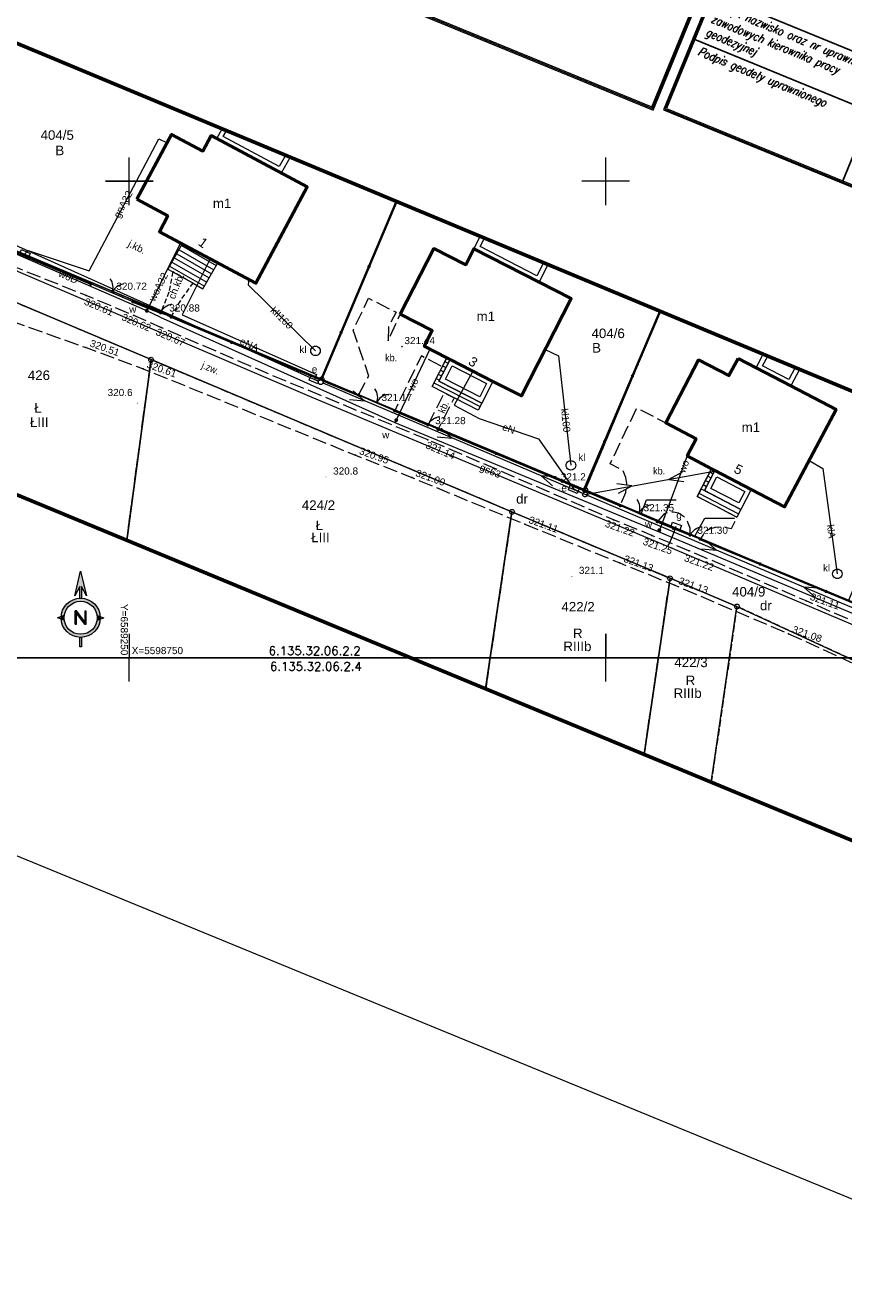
# Model space of a CAD drawing. Extents: x 6589191 to 6589689, y 5598567 to 5598886.
# Tile 2 of 12: x 6589239 to 6589325, y 5598684 to 5598816. Entities that reach past the tile are written whole.
import ezdxf
from ezdxf.enums import TextEntityAlignment as Align

# ---------------------------------------------------------------- set-up
doc = ezdxf.new("R2010")
doc.units = 0
doc.header["$LTSCALE"] = 0.5
for name, pattern in [('1 1', [2, 1, -1]), ('3 1', [4, 3, -1]), ('EGKK', [4, 3, -1]), ('PRZER1-1', [2, 1, -1]), ('PRZER2-1', [3, 2, -1]), ('PRZER3-1', [4, 3, -1])]:
    doc.linetypes.add(name, pattern=pattern)
doc.layers.get('0').update_dxf_attribs({"linetype": 'CONTINUOUS', "lineweight": 13})
doc.layers.get('Defpoints').update_dxf_attribs({"linetype": 'CONTINUOUS'})
for name, color, linetype, lineweight in [('-ZAKRES', 192, 'CONTINUOUS', 60), ('0-ramka', 7, 'CONTINUOUS', 100), ('0-Ramka z Danymi', 7, 'CONTINUOUS', 18), ('EGBS', 7, 'CONTINUOUS', 18), ('EGBT', 7, 'CONTINUOUS', 18), ('EGBU', 7, 'CONTINUOUS', 50), ('EGBU_O', 7, 'CONTINUOUS', 50), ('EGDE', 7, 'CONTINUOUS', 18), ('EGDE_O', 7, 'CONTINUOUS', 18), ('EGPG', 7, 'CONTINUOUS', 18), ('OTK', 7, 'CONTINUOUS', 20), ('OTK_O', 7, 'CONTINUOUS', 20), ('OTKC', 7, 'PRZER2-1', 18), ('OTKC_O', 7, 'PRZER2-1', 18), ('OTKJ_O', 7, 'PRZER3-1', 18), ('OTO', 7, 'CONTINUOUS', 20), ('OTOF', 7, 'CONTINUOUS', 18), ('OTOO', 7, 'CONTINUOUS', 35), ('OTRN', 7, 'CONTINUOUS', 13), ('OTRN_O', 7, 'CONTINUOUS', 13), ('OTRS', 7, 'CONTINUOUS', 20), ('OTRS_O', 7, 'CONTINUOUS', 20), ('PARRA', 7, 'CONTINUOUS', 13), ('PARSI', 7, 'CONTINUOUS', 20), ('SUP', 7, 'CONTINUOUS', 18), ('SUPP', 7, 'PRZER1-1', 18)]:
    doc.layers.add(name, color=color, linetype=linetype, lineweight=lineweight)
for name, color, linetype, lineweight, true_color in [('EGKK', 7, 'PRZER3-1', 18, 0x24bc24), ('EGKK_O', 7, 'PRZER3-1', 18, 0x24bc24), ('EGUG', 7, 'PRZER1-1', 18, 0x008000), ('EGUG_O', 7, 'PRZER1-1', 18, 0x008000), ('SUE', 1, 'CONTINUOUS', 20, 0xff0000), ('SUEP', 1, 'CONTINUOUS', 18, 0xff0000), ('SUEP_O', 1, 'CONTINUOUS', 18, 0xff0000), ('SUES', 1, 'CONTINUOUS', 18, 0xff0000), ('SUES_O', 1, 'CONTINUOUS', 18, 0xff0000), ('SUGP', 7, 'CONTINUOUS', 18, 0xbfbf00), ('SUGP_O', 7, 'CONTINUOUS', 18, 0xbfbf00), ('SUGS', 7, 'CONTINUOUS', 18, 0xbfbf00), ('SUGS_O', 7, 'CONTINUOUS', 18, 0xbfbf00), ('SUKM', 7, 'CONTINUOUS', 18, 0x803300), ('SUKM_O', 7, 'CONTINUOUS', 18, 0x803300), ('SUKP', 7, 'CONTINUOUS', 18, 0x803300), ('SUKP_O', 7, 'CONTINUOUS', 18, 0x803300), ('SUWP', 5, 'CONTINUOUS', 18, 0x0000ff), ('SUWP_O', 5, 'CONTINUOUS', 18, 0x0000ff), ('SUWW', 5, 'CONTINUOUS', 18, 0x0000ff), ('SUWW_O', 5, 'CONTINUOUS', 18, 0x0000ff)]:
    doc.layers.add(name, color=color, linetype=linetype, lineweight=lineweight, true_color=true_color)
doc.layers.add('PWYMIAR', color=7, linetype='CONTINUOUS')
doc.styles.add('BDOT', font='arial.ttf', dxfattribs={"width": 0.9})
doc.styles.add('GEO-INFO', font='arial.ttf')
doc.styles.add('MZSK', font='arial.ttf', dxfattribs={"width": 0.9, "height": 0.75})
doc.styles.add('other_EGBB01', font='arial.ttf', dxfattribs={"width": 0.9, "height": 1.25})
doc.styles.get("Standard").update_dxf_attribs({"font": 'txt.shx'})
doc.styles.add('UZBROJENIE', font='simplex.shx', dxfattribs={"width": 0.8, "oblique": 15.00003, "height": 0.9})
doc.linetypes.add('OTOO', pattern='A,7.5,[30,msgB.shx,S=1.28,R=0,X=0,Y=0],7.5', length=15)

# ---------------------------------------------------------------- blocks, each defined once
blk = doc.blocks.new('KOLO')
blk.add_hatch(color=0).paths.add_polyline_path([(-0.5, 0), (-0.482963, -0.12941), (-0.433013, -0.25), (-0.353553, -0.353553), (-0.25, -0.433013), (-0.12941, -0.482963), (0, -0.5), (0.12941, -0.482963), (0.25, -0.433013), (0.353553, -0.353553), (0.433013, -0.25), (0.482963, -0.12941), (0.5, 0), (0.482963, 0.12941), (0.433013, 0.25), (0.353553, 0.353553), (0.25, 0.433013), (0.12941, 0.482963), (0, 0.5), (-0.12941, 0.482963), (-0.25, 0.433013), (-0.353553, 0.353553), (-0.433013, 0.25), (-0.482963, 0.12941)])
blk = doc.blocks.new('SUEP1')
at = {"color": 0}
blk.add_lwpolyline([(-1.5, -1), (1.5, 0), (-1.5, 1)], dxfattribs=at)
blk = doc.blocks.new('OKRAG_PELNY')
at = {"color": 0}
blk.add_lwpolyline([(0, 0.5), (0.12941, 0.482963), (0.25, 0.433013), (0.353553, 0.353553), (0.433013, 0.25), (0.482963, 0.12941), (0.5, 0), (0.482963, -0.12941), (0.433013, -0.25), (0.353553, -0.353553), (0.25, -0.433013), (0.12941, -0.482963), (0, -0.5), (-0.12941, -0.482963), (-0.25, -0.433013), (-0.353553, -0.353553), (-0.433013, -0.25), (-0.482963, -0.12941), (-0.5, 0), (-0.482963, 0.12941), (-0.433013, 0.25), (-0.353553, 0.353553), (-0.25, 0.433013), (-0.12941, 0.482963)], close=True, dxfattribs=at)
blk = doc.blocks.new('SZAFA1')
at = {"color": 0}
blk.add_lwpolyline([(-1, -0.5), (-1, 0.5), (1, 0.5), (1, -0.5)], close=True, dxfattribs=at)
blk = doc.blocks.new('KTOK04')
at = {"color": 0}
blk.add_lwpolyline([(0, 0), (-0.01711, -0.261052), (-0.068148, -0.517638), (-0.152241, -0.765367), (-0.267949, -1), (-0.413293, -1.217523), (-0.585786, -1.414214), (-0.782477, -1.586707), (-1, -1.732051)], dxfattribs=at)
blk = doc.blocks.new('EPPGS')
at = {"color": 0}
blk.add_lwpolyline([(0, 0.5), (0.154508, 0.475528), (0.293893, 0.404508), (0.404508, 0.293893), (0.475528, 0.154508), (0.5, 0), (0.475528, -0.154508), (0.404508, -0.293893), (0.293893, -0.404508), (0.154508, -0.475528), (0, -0.5), (-0.154508, -0.475528), (-0.293893, -0.404508), (-0.404508, -0.293893), (-0.475528, -0.154508), (-0.5, 0), (-0.475528, 0.154508), (-0.404508, 0.293893), (-0.293893, 0.404508), (-0.154508, 0.475528)], close=True, dxfattribs=at)
blk = doc.blocks.new('OTRS')
at = {"layer": 'OTRS', "color": 1, "lineweight": -3, "const_width": 0.18}
blk.add_lwpolyline([(-0.09, 0, 1), (0.09, 0, 1)], format="xyb", close=True, dxfattribs=at)
at = {"layer": 'OTRS_O', "color": 0, "style": 'BDOT'}
blk.add_attdef('RZEDNA', (0.51, 0.52), '', height=1.5, dxfattribs=at)
blk = doc.blocks.new('oto')
at = {"layer": 'OTO', "color": 0, "const_width": 0.35}
blk.add_lwpolyline([(-0.175, 0, 1), (0.175, 0, 1)], format="xyb", close=True, dxfattribs=at)
blk = doc.blocks.new('OTOB')
at = {"layer": 'OTO', "color": 0, "lineweight": 18}
for centre, start, end in [((0, 3), 209.9347, 270.0084), ((0.02, -3), 90.3479, 149.9343)]:
    blk.add_arc(centre, 3, start, end, dxfattribs=at)
blk = doc.blocks.new('OTOFP')
at = {"layer": 'OTO', "color": 0, "lineweight": 18}
blk.add_arc((0, 3), 3, 270, 330, dxfattribs=at)
blk = doc.blocks.new('SUPP')
at = {"color": 0}
blk.add_wipeout([(0.48, 0), (0.46, 0.15), (0.39, 0.28), (0.28, 0.39), (0.15, 0.46), (0, 0.48), (-0.15, 0.46), (-0.28, 0.39), (-0.39, 0.28), (-0.46, 0.15), (-0.48, 0), (-0.46, -0.15), (-0.39, -0.28), (-0.28, -0.39), (-0.15, -0.46), (0, -0.48), (0.15, -0.46), (0.28, -0.39), (0.39, -0.28), (0.46, -0.15)], dxfattribs=at).dxf.layer = 'SUP'
at = {"layer": 'SUP', "color": 0, "lineweight": 18}
blk.add_circle((0, 0), 0.5, dxfattribs=at)
blk = doc.blocks.new('6F203CC')
h = blk.add_hatch(color=20)
h.paths.add_polyline_path([(1.982, 0.991, 1), (0, 0.991, 1)])
h.paths.add_polyline_path([(1.828, 0.991, -1), (0.155, 0.991, -1)], flags=16)
at = {"lineweight": 5}
for radius in [0.991, 0.837]:
    blk.add_circle((0.991, 0.991), radius, dxfattribs=at)
blk = doc.blocks.new('DE40158')
h = blk.add_hatch(color=256)
h.paths.add_polyline_path([(1.176, 3.17), (1.176, 2.552, -0.021549), (1.265, 2.552), (1.265, 3.17), (1.534, 2.681), (1.22, 3.974), (0.907, 2.681)])
h.paths.add_polyline_path([(1.265, 0), (1.265, 0.498, -0.021549), (1.176, 0.498), (1.176, 0)])
for points in [[(0.361, 1.642), (0.195, 1.588, 0.030833), (0.195, 1.462), (0.361, 1.408, -0.067975)], [(0.361, 1.642), (0.195, 1.588, 0.030833), (0.195, 1.462), (0.361, 1.408, -0.067975)], [(0.926, 1.197), (0.997, 1.197), (0.997, 1.773), (1.444, 1.197), (1.515, 1.197), (1.515, 1.88), (1.444, 1.88), (1.444, 1.313), (0.997, 1.889), (0.926, 1.889)], [(2.08, 1.642), (2.246, 1.588, -0.030833), (2.246, 1.462), (2.08, 1.408, 0.067975)]]:
    blk.add_hatch(color=256).paths.add_polyline_path(points)
for points in [[(1.176, 2.552), (1.176, 3.17), (0.907, 2.681), (1.22, 3.974), (1.534, 2.681), (1.265, 3.17), (1.265, 2.552)], [(0.361, 1.642), (0, 1.525)], [(0.361, 1.408), (0, 1.525)], [(1.444, 1.197), (0.997, 1.773), (1.444, 1.197), (1.515, 1.197), (1.515, 1.88), (1.444, 1.88), (1.444, 1.313), (0.997, 1.889), (0.926, 1.889), (0.926, 1.197), (0.926, 1.889)], [(0.926, 1.197), (0.997, 1.197), (0.997, 1.773)], [(2.08, 1.642), (2.441, 1.525)], [(2.08, 1.408), (2.441, 1.525)], [(1.265, 0.498), (1.265, 0), (1.176, 0), (1.176, 0.498)]]:
    blk.add_lwpolyline(points)
at = {"xscale": 1.036838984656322, "yscale": 1.036838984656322, "zscale": 1.036838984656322}
blk.add_blockref('6F203CC', (0.193, 0.497), dxfattribs=at)
blk = doc.blocks.new('mzsk_3')
at = {"layer": 'PARSI', "color": 0}
for p, q in [((-5, 0), (5, 0)), ((0, -5), (0, 0))]:
    blk.add_line(p, q, dxfattribs=at)
blk = doc.blocks.new('mzsk')
at = {"layer": 'PARSI', "color": 0}
for p, q in [((0, -5), (0, 5)), ((5, 0), (-5, 0))]:
    blk.add_line(p, q, dxfattribs=at)
blk = doc.blocks.new('A$C68E8F4D5')
at = {"layer": '0-ramka', "color": 1, "lineweight": 18}
for points in [[(71.61, 42.09), (71.61, 0.43), (112.11, 0.43), (112.11, 42.09)], [(71.74, 41.96), (71.74, 0.56), (111.99, 0.56), (111.99, 41.96)], [(71.86, 41.84), (71.86, 0.68), (111.86, 0.68), (111.86, 41.84)]]:
    blk.add_lwpolyline(points, close=True, dxfattribs=at)
at = {"layer": '0-ramka', "color": 1, "lineweight": 25}
blk.add_lwpolyline([(91.86, 0.68), (91.86, 32.75)], dxfattribs=at)
at = {"layer": '0-ramka', "color": 1, "lineweight": 25, "flags": 128}
for points in [[(71.86, 13.69), (111.86, 13.69)], [(71.86, 8.5), (111.86, 8.5)]]:
    blk.add_lwpolyline(points, dxfattribs=at)
at = {"layer": '0-Ramka z Danymi'}
for points in [[(0, 0), (70.64, 0), (70.64, 42.09), (0, 42.09)], [(0.13, 0.13), (70.51, 0.13), (70.51, 41.96), (0.13, 41.96)], [(0.25, 0.25), (70.39, 0.25), (70.39, 41.84), (0.25, 41.84)]]:
    blk.add_lwpolyline(points, close=True, dxfattribs=at)
at = {"layer": '0-ramka', "color": 1, "lineweight": 18, "char_height": 0.9, "width": 19.1932, "attachment_point": 1, "rotation": 359.9999, "style": 'UZBROJENIE'}
for s, insert in [('Imię i nazwisko oraz nr uprawnień\\Pzawodowych kierownika pracy geodezyjnej', (72.67, 13.21, 976.01)), ('Podpis geodety uprawnionego', (72.67, 8.02, 976.01))]:
    blk.add_mtext(s, dxfattribs=dict(at, insert=insert))
at = {"layer": '0-Ramka z Danymi', "style": 'other_EGBB01', "width": 0.9}
blk.add_text('- Granice działek ewidencyjnych wniesiono zgodnie z danymi znajdującymi się w zasobie geodezyjnym i kartograficznym.', height=0.9, rotation=0.0001, dxfattribs=at).set_placement((1.41, 6.99, 976.01), align=Align.BOTTOM_LEFT)

msp = doc.modelspace()

# ---------------------------------------------------------------- linework, layer by layer
at = {"color": 7, "linetype": 'Continuous', "lineweight": 13, "elevation": 100, "flags": 128}
for points in [[(6589250, 5598797.5), (6589250, 5598802.5)], [(6589247.5, 5598800), (6589252.5, 5598800)], [(6589300, 5598747.5), (6589300, 5598752.5)], [(6589297.5, 5598750), (6589302.5, 5598750)]]:
    msp.add_lwpolyline(points, dxfattribs=at)
at = {"layer": 'Defpoints', "lineweight": 18, "flags": 128}
msp.add_lwpolyline([(6589191.28, 5598748.5), (6589632.74, 5598567.1)], dxfattribs=at)
at = {"layer": 'EGBS', "color": 7, "linetype": 'Continuous', "lineweight": 18, "elevation": 10.18}
for points in [[(6589255.56, 5598793.42), (6589254.54, 5598791.64), (6589254.04, 5598790.79), (6589254.57, 5598790.49), (6589256.69, 5598789.3), (6589257.73, 5598788.71), (6589259.29, 5598791.43)], [(6589281.77, 5598778.46), (6589283.31, 5598781.48), (6589283.66, 5598781.3), (6589282.5, 5598779.02), (6589287, 5598776.72), (6589286.62, 5598775.98)], [(6589309.6, 5598766.93), (6589311.12, 5598769.83), (6589311.46, 5598769.66), (6589310.37, 5598767.56), (6589314.19, 5598765.57), (6589313.77, 5598764.75)]]:
    msp.add_lwpolyline(points, close=True, dxfattribs=at)
at = {"layer": 'EGBS', "color": 7, "linetype": 'Continuous', "lineweight": 18, "elevation": 10.18, "flags": 128}
for points in [[(6589254.97, 5598792.39), (6589258.63, 5598790.29)], [(6589255.22, 5598792.82), (6589258.88, 5598790.72)], [(6589255.47, 5598793.26), (6589259.13, 5598791.15)], [(6589254.22, 5598791.09), (6589257.89, 5598788.98)], [(6589254.47, 5598791.52), (6589258.14, 5598789.42)], [(6589254.72, 5598791.96), (6589258.39, 5598789.85)], [(6589282.88, 5598780.64), (6589283.23, 5598780.46)], [(6589283.11, 5598781.08), (6589283.46, 5598780.9)], [(6589282.2, 5598779.3), (6589282.55, 5598779.12)], [(6589282.43, 5598779.75), (6589282.78, 5598779.57)], [(6589282.65, 5598780.19), (6589283, 5598780.01)], [(6589281.97, 5598778.85), (6589286.83, 5598776.38)], [(6589310.48, 5598768.6), (6589310.82, 5598768.42)], [(6589310.71, 5598769.05), (6589311.05, 5598768.87)], [(6589310.94, 5598769.49), (6589311.28, 5598769.31)], [(6589309.78, 5598767.27), (6589313.94, 5598765.09)], [(6589310.01, 5598767.72), (6589314.17, 5598765.54)], [(6589310.24, 5598768.16), (6589310.59, 5598767.98)]]:
    msp.add_lwpolyline(points, dxfattribs=at)
at = {"layer": 'EGBT', "color": 7, "linetype": 'Continuous', "lineweight": 18, "elevation": 10.18}
for points in [[(6589259.18, 5598804.48), (6589259.73, 5598805.49)], [(6589266.87, 5598802.52), (6589265.94, 5598800.86), (6589259.18, 5598804.48)], [(6589259.86, 5598804.68), (6589260.2, 5598805.3)], [(6589266.4, 5598802.71), (6589265.74, 5598801.54), (6589259.86, 5598804.68)], [(6589286.15, 5598792.92), (6589286.81, 5598794.22)], [(6589286.82, 5598793.14), (6589287.28, 5598794.02)], [(6589293.94, 5598791.25), (6589293, 5598789.42), (6589286.15, 5598792.92)], [(6589293.47, 5598791.44), (6589292.78, 5598790.09), (6589286.82, 5598793.14)], [(6589315.79, 5598780.42), (6589316.53, 5598781.84)], [(6589320.33, 5598780.26), (6589319.43, 5598778.52), (6589315.79, 5598780.42)], [(6589316.46, 5598780.63), (6589317, 5598781.65)], [(6589319.87, 5598780.45), (6589319.22, 5598779.2), (6589316.46, 5598780.63)]]:
    msp.add_lwpolyline(points, dxfattribs=at)
for points in [[(6589282.5, 5598779.02), (6589283.66, 5598781.3), (6589288.16, 5598779), (6589287, 5598776.72)], [(6589283.17, 5598779.24), (6589283.88, 5598780.62), (6589287.49, 5598778.78), (6589286.78, 5598777.39)], [(6589310.37, 5598767.56), (6589311.46, 5598769.66), (6589315.28, 5598767.66), (6589314.19, 5598765.57)], [(6589311.04, 5598767.77), (6589311.67, 5598768.98), (6589314.61, 5598767.45), (6589313.98, 5598766.24)]]:
    msp.add_lwpolyline(points, close=True, dxfattribs=at)
at = {"layer": 'EGBU', "color": 7, "linetype": 'Continuous', "lineweight": 50, "elevation": 10.18}
for points in [[(6589250.8, 5598798.11), (6589254.44, 5598804.92), (6589257.72, 5598803.16), (6589258.6, 5598804.79), (6589268.67, 5598799.4), (6589263.29, 5598789.29), (6589253.15, 5598794.71), (6589254.04, 5598796.37)], [(6589278.44, 5598786.05), (6589281.97, 5598792.94), (6589285.31, 5598791.23), (6589286.15, 5598792.92), (6589293, 5598789.42), (6589296.39, 5598787.68), (6589291.16, 5598777.47), (6589288.16, 5598779), (6589283.66, 5598781.3), (6589283.31, 5598781.48), (6589280.95, 5598782.68), (6589281.79, 5598784.33)], [(6589313.89, 5598781.41), (6589315.79, 5598780.42), (6589319.43, 5598778.52), (6589324.18, 5598776.05), (6589318.78, 5598765.83), (6589315.28, 5598767.66), (6589311.46, 5598769.66), (6589311.12, 5598769.83), (6589308.56, 5598771.17), (6589309.49, 5598772.98), (6589306.3, 5598774.64), (6589309.75, 5598781.26), (6589312.94, 5598779.6)]]:
    msp.add_lwpolyline(points, close=True, dxfattribs=at)
at = {"layer": 'EGDE', "color": 7, "linetype": 'Continuous', "lineweight": 18, "elevation": 10.22}
for points in [[(6589234.98, 5598815.8), (6589232.1, 5598795.22), (6589270.18, 5598779.22), (6589278.02, 5598797.88)], [(6589278.02, 5598797.88), (6589270.18, 5598779.22), (6589297.84, 5598767.6), (6589305.72, 5598786.34)], [(6589249.73, 5598762.31), (6589252.28, 5598781.28), (6589231.37, 5598790.1), (6589228.56, 5598771.07)], [(6589305.72, 5598786.34), (6589297.84, 5598767.6), (6589325.5, 5598755.98), (6589333.41, 5598774.81)], [(6589287.4, 5598746.72), (6589290.16, 5598765.31), (6589252.28, 5598781.28), (6589249.73, 5598762.31)], [(6589304.03, 5598739.84), (6589306.75, 5598758.33), (6589290.16, 5598765.31), (6589287.4, 5598746.72)], [(6589311.08, 5598736.92), (6589313.78, 5598755.37), (6589306.75, 5598758.33), (6589304.03, 5598739.84)], [(6589311.08, 5598736.92), (6589313.78, 5598755.37), (6589332.81, 5598746.61), (6589352.83, 5598739.08)]]:
    msp.add_lwpolyline(points, dxfattribs=at)
msp.add_lwpolyline([(6589232.1, 5598795.22), (6589231.37, 5598790.1), (6589252.28, 5598781.28), (6589290.16, 5598765.31), (6589306.75, 5598758.33), (6589313.78, 5598755.37), (6589332.81, 5598746.61), (6589352.83, 5598739.08), (6589353.16, 5598744.37), (6589325.5, 5598755.98), (6589297.84, 5598767.6), (6589270.18, 5598779.22)], close=True, dxfattribs=at)
at = {"layer": 'EGKK', "linetype": 'EGKK', "lineweight": 18, "ltscale": 0.5, "elevation": 10.06}
for points in [[(6589252.28, 5598781.28), (6589231.37, 5598790.1), (6589228.56, 5598771.07)], [(6589249.73, 5598762.31), (6589252.28, 5598781.28), (6589290.16, 5598765.31), (6589287.4, 5598746.72)], [(6589249.73, 5598762.31), (6589252.28, 5598781.28)], [(6589287.4, 5598746.72), (6589290.16, 5598765.31), (6589306.75, 5598758.33), (6589304.03, 5598739.84)], [(6589306.75, 5598758.33), (6589304.03, 5598739.84)], [(6589311.08, 5598736.92), (6589313.78, 5598755.37), (6589306.75, 5598758.33)], [(6589342.01, 5598724.12), (6589350.86, 5598739.82), (6589332.81, 5598746.61), (6589313.78, 5598755.37), (6589311.08, 5598736.92)]]:
    msp.add_lwpolyline(points, dxfattribs=at)
at = {"layer": 'EGUG', "linetype": 'EGKK', "lineweight": 18, "ltscale": 0.5, "elevation": 10.08}
for points in [[(6589234.98, 5598815.8), (6589232.1, 5598795.22), (6589270.18, 5598779.22), (6589278.02, 5598797.88)], [(6589292.31, 5598769.92), (6589272.95, 5598778.05), (6589270.18, 5598779.22), (6589278.02, 5598797.88)], [(6589249.73, 5598762.31), (6589252.28, 5598781.28), (6589231.37, 5598790.1), (6589228.56, 5598771.07)], [(6589305.72, 5598786.34), (6589297.84, 5598767.6), (6589292.31, 5598769.92)], [(6589305.72, 5598786.34), (6589297.84, 5598767.6), (6589325.5, 5598755.98)], [(6589249.73, 5598762.31), (6589252.28, 5598781.28), (6589290.16, 5598765.31), (6589287.4, 5598746.72)], [(6589304.03, 5598739.84), (6589306.75, 5598758.33), (6589290.16, 5598765.31), (6589287.4, 5598746.72)], [(6589311.08, 5598736.92), (6589313.78, 5598755.37), (6589306.75, 5598758.33), (6589304.03, 5598739.84)], [(6589350.17, 5598720.74), (6589352.83, 5598739.08), (6589350.86, 5598739.82), (6589332.81, 5598746.61), (6589313.78, 5598755.37), (6589311.08, 5598736.92)]]:
    msp.add_lwpolyline(points, dxfattribs=at)
msp.add_lwpolyline([(6589353.16, 5598744.37), (6589352.83, 5598739.08), (6589350.86, 5598739.82), (6589332.81, 5598746.61), (6589313.78, 5598755.37), (6589306.75, 5598758.33), (6589290.16, 5598765.31), (6589252.28, 5598781.28), (6589231.37, 5598790.1), (6589232.1, 5598795.22), (6589270.18, 5598779.22), (6589272.95, 5598778.05), (6589292.31, 5598769.92), (6589297.84, 5598767.6), (6589325.5, 5598755.98), (6589346.26, 5598747.26)], close=True, dxfattribs=at)
at = {"layer": 'OTK', "linetype": '3 1', "lineweight": 18, "flags": 128}
for points in [[(6589229.92, 5598785.02), (6589233.07, 5598786.28), (6589235.6, 5598786.05), (6589245.46, 5598782.54), (6589251.44, 5598780.32), (6589259.34, 5598777.13), (6589273.73, 5598771.25), (6589279.64, 5598768.92), (6589291.51, 5598764.02), (6589301.49, 5598759.94), (6589307.24, 5598757.62), (6589319.18, 5598752.52), (6589328.81, 5598748.11), (6589334.38, 5598745.73), (6589346.14, 5598740.69), (6589355.35, 5598736.75), (6589361.95, 5598733.83), (6589379, 5598726.12), (6589383.09, 5598724.31), (6589389.57, 5598721.57), (6589393.49, 5598719.95), (6589410.86, 5598712.39), (6589418.88, 5598709.12), (6589435.82, 5598702.8), (6589439.96, 5598701.13), (6589445.52, 5598699.03), (6589447.41, 5598698.44), (6589458.49, 5598694.41), (6589465.74, 5598690.96), (6589469.3, 5598689.19), (6589473.72, 5598686.7), (6589478.25, 5598683.34), (6589480.51, 5598680.03), (6589481.3, 5598676.2), (6589481.21, 5598670.02), (6589484.28, 5598669.99), (6589484.3, 5598672.2), (6589486.24, 5598675.75), (6589489.23, 5598678.72), (6589490.84, 5598679.41), (6589495.41, 5598678.68), (6589501.86, 5598676.79), (6589509.17, 5598674.19), (6589523.05, 5598668.75), (6589528.53, 5598666.32), (6589534.45, 5598663.87), (6589540.18, 5598660.97), (6589544.4, 5598658.39), (6589549.08, 5598653.93), (6589554.66, 5598651.06), (6589562.25, 5598647.92), (6589564.28, 5598651.19), (6589568.7, 5598650.05), (6589572.94, 5598648.91), (6589575.79, 5598648.95), (6589578.26, 5598649.86), (6589581.69, 5598653.02), (6589583.73, 5598656.16), (6589586.11, 5598662.89), (6589583.96, 5598663.48), (6589583.29, 5598660.36), (6589581.51, 5598656.25), (6589578.63, 5598652.97), (6589575.4, 5598651.46), (6589572.4, 5598651.72), (6589558.43, 5598657.63), (6589557.57, 5598658.01), (6589554.26, 5598659.34), (6589550.41, 5598660.92), (6589546.43, 5598662.32), (6589540.98, 5598664.47), (6589530.56, 5598668.75), (6589529.2, 5598669.22), (6589526.24, 5598670.49), (6589522.25, 5598672.19), (6589509.65, 5598677.14), (6589498.49, 5598681.93), (6589494.61, 5598683.42), (6589487.68, 5598686.23), (6589474.48, 5598691.4), (6589470.7, 5598692.91), (6589466.85, 5598694.54), (6589457.89, 5598698.08), (6589446.74, 5598702.66), (6589441.22, 5598704.87), (6589418.41, 5598713.61), (6589414.82, 5598715.08), (6589410.94, 5598716.79), (6589405.16, 5598718.49), (6589391.3, 5598724.76), (6589388.03, 5598726.1), (6589380.25, 5598729.41), (6589373.55, 5598732.53), (6589364.06, 5598736.77), (6589358.71, 5598739.09), (6589354.87, 5598740.76), (6589345.35, 5598745.17), (6589336.42, 5598749.35), (6589332.26, 5598751.2), (6589328.66, 5598752.66), (6589321.04, 5598755.96), (6589308.73, 5598761.23), (6589304.85, 5598762.83), (6589300.83, 5598764.47), (6589281.33, 5598772.87), (6589264.71, 5598779.74), (6589253.32, 5598784.66), (6589250.48, 5598785.91), (6589245.47, 5598788.02), (6589235.88, 5598791.83), (6589233.62, 5598792.33), (6589231.24, 5598794)], [(6589274.05, 5598777.56), (6589275.13, 5598779.56), (6589273.5, 5598784.37), (6589275.11, 5598787.72), (6589278, 5598786.26), (6589277.21, 5598784.73), (6589277.15, 5598783.27), (6589278.44, 5598786.05), (6589281.79, 5598784.33), (6589280.94, 5598782.67), (6589283.31, 5598781.48), (6589282.83, 5598780.54), (6589280.65, 5598781.68), (6589277.85, 5598775.92)], [(6589281.36, 5598774.44), (6589283.05, 5598777.8), (6589284.1, 5598777.27), (6589282.41, 5598773.97)], [(6589308.86, 5598762.88), (6589308.86, 5598763.61), (6589308.58, 5598764.28), (6589308.28, 5598764.75), (6589307.64, 5598765.16), (6589307.11, 5598765.28), (6589306.57, 5598765.27), (6589306.12, 5598765.09), (6589305.41, 5598764.27), (6589301.53, 5598765.96), (6589302.13, 5598767.35), (6589302.22, 5598768.27), (6589302.13, 5598768.9), (6589301.79, 5598769.68), (6589300.47, 5598770.33), (6589303.26, 5598776.22), (6589306.3, 5598774.64), (6589309.49, 5598772.98), (6589308.56, 5598771.17), (6589311.12, 5598769.83), (6589309.6, 5598766.93), (6589313.77, 5598764.75), (6589313.16, 5598763.53), (6589312.3, 5598763.71), (6589311.5, 5598763.65), (6589310.88, 5598763.49), (6589310.31, 5598763.07), (6589309.93, 5598762.43)]]:
    msp.add_lwpolyline(points, close=True, dxfattribs=at)
at = {"layer": 'OTKC', "color": 7, "linetype": 'PRZER2-1', "lineweight": 18, "ltscale": 0.5, "elevation": 10.18}
msp.add_lwpolyline([(6589254.57, 5598790.49), (6589254.14, 5598788.35), (6589253.29, 5598786.2), (6589254.38, 5598785.76), (6589255.54, 5598787.73), (6589256.69, 5598789.3)], close=True, dxfattribs=at)
at = {"layer": 'OTO', "lineweight": 18}
for points in [[(6589250.39, 5598787.36), (6589245.96, 5598789.23)], [(6589277.85, 5598775.92), (6589274.05, 5598777.56)], [(6589282.41, 5598773.97), (6589281.36, 5598774.44)], [(6589305.41, 5598764.28), (6589301.53, 5598765.96)], [(6589309.93, 5598762.44), (6589308.86, 5598762.88)]]:
    msp.add_lwpolyline(points, dxfattribs=at)
at = {"layer": 'OTO', "linetype": 'OTOO', "lineweight": 35, "flags": 128}
msp.add_lwpolyline([(6589281.36, 5598774.44), (6589277.85, 5598775.92)], dxfattribs=at)
at = {"layer": 'OTOF', "color": 7, "linetype": 'Continuous', "lineweight": 18, "elevation": 10.18}
msp.add_lwpolyline([(6589254.38, 5598785.76), (6589253.29, 5598786.2)], dxfattribs=at)
at = {"layer": 'OTOO', "color": 7, "linetype": 'Continuous', "lineweight": 35, "elevation": 10.18}
for points in [[(6589238.08, 5598814.51), (6589235.17, 5598793.77), (6589245.96, 5598789.23)], [(6589278.04, 5598797.87), (6589270.12, 5598779.15)], [(6589250.39, 5598787.36), (6589253.29, 5598786.2)], [(6589254.38, 5598785.76), (6589270.12, 5598779.15), (6589274.05, 5598777.56)], [(6589297.7, 5598767.57), (6589305.7, 5598786.35)], [(6589282.41, 5598773.97), (6589297.7, 5598767.57), (6589301.53, 5598765.96)], [(6589305.41, 5598764.28), (6589308.86, 5598762.88)], [(6589309.93, 5598762.44), (6589325.52, 5598755.96), (6589329.36, 5598754.25)]]:
    msp.add_lwpolyline(points, dxfattribs=at)
at = {"layer": 'OTRS', "linetype": 'Continuous'}
for points in [[(6589303.72, 5598765.11), (6589304.29, 5598766.56), (6589307.41, 5598766.56)], [(6589309.37, 5598762.74), (6589310.42, 5598764.66), (6589313.53, 5598764.66)]]:
    msp.add_lwpolyline(points, dxfattribs=at)
at = {"layer": 'PARRA'}
for points in [[(6589437.19, 5598750), (6589226.55, 5598750)], [(6589226.55, 5598750), (6589437.19, 5598750)]]:
    msp.add_lwpolyline(points, dxfattribs=at)
at = {"layer": 'SUE', "linetype": 'Continuous', "lineweight": 18, "flags": 128}
msp.add_lwpolyline([(6589233.51, 5598795.31), (6589270.08, 5598778.91)], dxfattribs=at)
at = {"layer": 'SUEP', "linetype": 'Continuous', "lineweight": 18, "elevation": 10.14}
for points in [[(6589258.48, 5598791.86), (6589255.54, 5598785.99), (6589269.66, 5598779.73), (6589269.43, 5598779.18)], [(6589270.09, 5598778.92), (6589269.43, 5598779.18)], [(6589286.04, 5598780.08), (6589284.08, 5598776.49), (6589286.71, 5598775.11), (6589292.95, 5598772.98), (6589296.64, 5598767.67)], [(6589491.72, 5598686.76), (6589464.6, 5598697.82), (6589436.83, 5598709.22), (6589408.38, 5598720.56), (6589381.22, 5598732.12), (6589352.93, 5598743.89), (6589325.4, 5598755.46), (6589297.83, 5598767.14), (6589270.09, 5598778.92)], [(6589297.83, 5598767.14), (6589311.56, 5598769.6)], [(6589297.83, 5598767.14), (6589296.64, 5598767.67)]]:
    msp.add_lwpolyline(points, dxfattribs=at)
at = {"layer": 'SUGP', "linetype": 'Continuous', "lineweight": 18, "elevation": 10.14}
for points in [[(6589239.02, 5598792.4), (6589239.39, 5598792.75), (6589245.78, 5598790.6), (6589253.08, 5598804.45), (6589253.96, 5598804.02)], [(6589231.87, 5598791.76), (6589235.96, 5598791.32), (6589238, 5598790.64), (6589238.18, 5598790.59), (6589238.34, 5598790.54), (6589269.17, 5598777.34), (6589306.55, 5598761.68), (6589325.49, 5598753.67), (6589352.87, 5598741.99), (6589381.26, 5598729.67), (6589381.88, 5598729.44)], [(6589306.68, 5598761.99), (6589307.22, 5598763.29)], [(6589307.22, 5598763.29), (6589307.4, 5598763.81)], [(6589306.55, 5598761.68), (6589306.6, 5598761.85)], [(6589306.6, 5598761.85), (6589306.68, 5598761.99)]]:
    msp.add_lwpolyline(points, dxfattribs=at)
at = {"layer": 'SUKP', "linetype": 'Continuous', "lineweight": 18, "elevation": 10.14}
for points in [[(6589262.56, 5598789.68), (6589262.48, 5598789.14), (6589269.54, 5598782.2)], [(6589293.66, 5598782.35), (6589295.05, 5598781.67), (6589296.35, 5598770.19)], [(6589321.35, 5598770.69), (6589322.79, 5598769.85), (6589324.31, 5598758.8)]]:
    msp.add_lwpolyline(points, dxfattribs=at)
at = {"layer": 'SUWP', "linetype": 'Continuous', "lineweight": 18, "elevation": 10.14}
for points in [[(6589253.22, 5598785.73), (6589251.83, 5598786.41), (6589235.37, 5598793.53)], [(6589255.36, 5598793.53), (6589251.83, 5598786.41)], [(6589253.22, 5598785.73), (6589277.85, 5598774.7), (6589305.68, 5598763.18), (6589333.37, 5598751.53), (6589359.97, 5598740.62), (6589388, 5598729.29), (6589388.23, 5598729.19), (6589415.26, 5598717.58), (6589415.67, 5598717.4), (6589435.86, 5598708.72), (6589442.31, 5598706.13), (6589442.99, 5598705.83), (6589465.95, 5598696.55), (6589470.91, 5598694.52), (6589498.32, 5598683.33), (6589525.99, 5598672.2), (6589542.2, 5598665.66), (6589576.49, 5598651.09), (6589576.15, 5598648.12), (6589573.42, 5598628.35)], [(6589281.53, 5598782.39), (6589278.02, 5598774.94), (6589277.85, 5598774.7)], [(6589308.56, 5598771.17), (6589305.63, 5598763.39), (6589305.68, 5598763.18)]]:
    msp.add_lwpolyline(points, dxfattribs=at)

# ---------------------------------------------------------------- block references
at = {"color": 7, "rotation": 337.6909234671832}
msp.add_blockref('A$C68E8F4D5', (6589239.64, 5598834.29), dxfattribs=at)
at = {"xscale": 2, "yscale": 2, "zscale": 2}
msp.add_blockref('DE40158', (6589242.45, 5598751.14), dxfattribs=at)
at = {"layer": 'EGPG', "color": 7, "lineweight": 18, "xscale": 0.5, "yscale": 0.5}
for p in [(6589252.28, 5598781.28, 10.24), (6589270.18, 5598779.22, 10.24), (6589297.84, 5598767.6, 10.24), (6589290.16, 5598765.31, 10.24), (6589306.75, 5598758.33, 10.24), (6589313.78, 5598755.37, 10.24)]:
    msp.add_blockref('EPPGS', p, dxfattribs=at)
at = {"layer": 'OTO', "lineweight": 18, "yscale": 0.5, "zscale": 0.5}
for name, p, xscale, rotation in [('OTOB', (6589248.18, 5598788.3), 0.5, 247.1273503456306), ('OTOB', (6589275.95, 5598776.74), 0.5, 246.7013725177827), ('OTOFP', (6589281.36, 5598774.44), -0.5, 245.4530278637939), ('OTOB', (6589303.47, 5598765.12), 0.5, 246.6177658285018), ('OTOFP', (6589308.89, 5598762.88, -10.18), -0.5, 245.4530278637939)]:
    msp.add_blockref(name, p, dxfattribs=dict(at, xscale=xscale, rotation=rotation))
at = {"layer": 'OTO', "lineweight": 18, "xscale": 0.5, "yscale": 0.5, "zscale": 0.5}
for p in [(6589245.96, 5598789.23), (6589250.39, 5598787.36), (6589274.05, 5598777.56), (6589277.85, 5598775.92), (6589281.36, 5598774.44), (6589282.41, 5598773.97), (6589301.53, 5598765.96), (6589305.41, 5598764.28), (6589308.86, 5598762.88), (6589309.93, 5598762.44)]:
    msp.add_blockref('oto', p, dxfattribs=at)
at = {"layer": 'OTOF', "color": 7, "lineweight": 18, "xscale": 0.75, "yscale": 0.75, "rotation": 157.9993016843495}
msp.add_blockref('KTOK04', (6589253.29, 5598786.2, 10.18), dxfattribs=at)
at = {"layer": 'OTOO', "color": 7, "lineweight": 35, "xscale": 0.35, "yscale": 0.35}
for p in [(6589239.3, 5598792.04, 10.18), (6589275.16, 5598791.05, 10.18), (6589251.85, 5598786.79, 10.18), (6589253.29, 5598786.2, 10.18), (6589254.38, 5598785.76, 10.18), (6589272.23, 5598784.15, 10.18), (6589260.73, 5598783.1, 10.18), (6589267.65, 5598780.19, 10.18), (6589270.12, 5598779.15, 10.18), (6589302.81, 5598779.57, 10.18), (6589299.88, 5598772.67, 10.18), (6589288.52, 5598771.43, 10.18), (6589295.44, 5598768.52, 10.18), (6589297.7, 5598767.57, 10.18), (6589307.13, 5598763.57, 10.18), (6589316.2, 5598759.83, 10.18), (6589323.13, 5598756.95, 10.18)]:
    msp.add_blockref('KOLO', p, dxfattribs=at)
at = {"layer": 'OTRN', "color": 7, "lineweight": 13, "xscale": 0.09, "yscale": 0.09}
for p in [(6589250.83, 5598776.71, 10.08), (6589270.64, 5598768.97, 10.08), (6589295.18, 5598767.71, 10.08), (6589296.44, 5598758.54, 10.08)]:
    msp.add_blockref('KOLO', p, dxfattribs=at)
at = {"layer": 'OTRS', "xscale": 0.5, "yscale": 0.5, "zscale": 0.5}
for p, values in [((6589248.38, 5598788.35, 320.72), {'RZEDNA': '320.72'}), ((6589253.94, 5598786.07, 320.88), {'RZEDNA': '320.88'}), ((6589278.62, 5598782.65, 321.44), {'RZEDNA': '321.44'}), ((6589276.21, 5598776.68, 321.17), {'RZEDNA': '321.17'}), ((6589281.84, 5598774.25, 321.28), {'RZEDNA': '321.28'}), ((6589303.72, 5598765.11, 321.35), {'RZEDNA': '321.35'}), ((6589309.37, 5598762.74, 321.3), {'RZEDNA': '321.30'})]:
    msp.add_blockref('OTRS', p, dxfattribs=at).add_auto_attribs(values)
at = {"layer": 'OTRS'}
ref = msp.add_blockref('OTRS', (6589245.47, 5598788.02, 320.61), dxfattribs=dict(at, xscale=0.5, yscale=0.5, zscale=0.5))
ref.add_attrib('RZEDNA', '320.61', (6589245.18, 5598787.11, 320.61), dxfattribs={"layer": 'OTRS_O', "color": 0, "height": 0.75, "rotation": 336.803, "style": 'BDOT'})
ref = msp.add_blockref('OTRS', (6589250.48, 5598785.91, 320.62), dxfattribs=dict(at, xscale=0.5, yscale=0.5, zscale=0.5))
ref.add_attrib('RZEDNA', '320.62', (6589249.11, 5598785.47, 320.62), dxfattribs={"layer": 'OTRS_O', "color": 0, "height": 0.75, "rotation": 336.803, "style": 'BDOT'})
ref = msp.add_blockref('OTRS', (6589253.32, 5598784.66, 320.67), dxfattribs=dict(at, xscale=0.5, yscale=0.5, zscale=0.5))
ref.add_attrib('RZEDNA', '320.67', (6589252.7, 5598783.91, 320.67), dxfattribs={"layer": 'OTRS_O', "color": 0, "height": 0.75, "rotation": 336.803, "style": 'BDOT'})
ref = msp.add_blockref('OTRS', (6589245.46, 5598782.54, 320.51), dxfattribs=dict(at, xscale=0.5, yscale=0.5, zscale=0.5))
ref.add_attrib('RZEDNA', '320.51', (6589245.79, 5598782.7, 320.51), dxfattribs={"layer": 'OTRS_O', "color": 0, "height": 0.75, "rotation": 340.2223, "style": 'BDOT'})
ref = msp.add_blockref('OTRS', (6589251.44, 5598780.32, 320.61), dxfattribs=dict(at, xscale=0.5, yscale=0.5, zscale=0.5))
ref.add_attrib('RZEDNA', '320.61', (6589251.77, 5598780.47, 320.61), dxfattribs={"layer": 'OTRS_O', "color": 0, "height": 0.75, "rotation": 340.2223, "style": 'BDOT'})
ref = msp.add_blockref('OTRS', (6589281.33, 5598772.87, 321.14), dxfattribs=dict(at, xscale=0.5, yscale=0.5, zscale=0.5))
ref.add_attrib('RZEDNA', '321.14', (6589281.04, 5598772.03, 321.14), dxfattribs={"layer": 'OTRS_O', "color": 0, "height": 0.75, "rotation": 336.803, "style": 'BDOT'})
ref = msp.add_blockref('OTRS', (6589273.73, 5598771.25, 320.95), dxfattribs=dict(at, xscale=0.5, yscale=0.5, zscale=0.5))
ref.add_attrib('RZEDNA', '320.95', (6589274.06, 5598771.4, 320.95), dxfattribs={"layer": 'OTRS_O', "color": 0, "height": 0.75, "rotation": 340.2223, "style": 'BDOT'})
ref = msp.add_blockref('OTRS', (6589279.64, 5598768.92, 321), dxfattribs=dict(at, xscale=0.5, yscale=0.5, zscale=0.5))
ref.add_attrib('RZEDNA', '321.00', (6589279.97, 5598769.08, 321), dxfattribs={"layer": 'OTRS_O', "color": 0, "height": 0.75, "rotation": 340.2223, "style": 'BDOT'})
ref = msp.add_blockref('OTRS', (6589291.51, 5598764.02, 321.11), dxfattribs=dict(at, xscale=0.5, yscale=0.5, zscale=0.5))
ref.add_attrib('RZEDNA', '321.11', (6589291.84, 5598764.17, 321.11), dxfattribs={"layer": 'OTRS_O', "color": 0, "height": 0.75, "rotation": 340.2223, "style": 'BDOT'})
ref = msp.add_blockref('OTRS', (6589300.83, 5598764.47, 321.22), dxfattribs=dict(at, xscale=0.5, yscale=0.5, zscale=0.5))
ref.add_attrib('RZEDNA', '321.22', (6589299.85, 5598763.78, 321.22), dxfattribs={"layer": 'OTRS_O', "color": 0, "height": 0.75, "rotation": 340.2223, "style": 'BDOT'})
ref = msp.add_blockref('OTRS', (6589304.85, 5598762.83, 321.25), dxfattribs=dict(at, xscale=0.5, yscale=0.5, zscale=0.5))
ref.add_attrib('RZEDNA', '321.25', (6589303.83, 5598761.9, 321.25), dxfattribs={"layer": 'OTRS_O', "color": 0, "height": 0.75, "rotation": 340.2223, "style": 'BDOT'})
ref = msp.add_blockref('OTRS', (6589301.49, 5598759.94, 321.12), dxfattribs=dict(at, xscale=0.5, yscale=0.5, zscale=0.5))
ref.add_attrib('RZEDNA', '321.13', (6589301.82, 5598760.09, 321.12), dxfattribs={"layer": 'OTRS_O', "color": 0, "height": 0.75, "rotation": 340.2223, "style": 'BDOT'})
ref = msp.add_blockref('OTRS', (6589308.73, 5598761.23, 321.22), dxfattribs=dict(at, xscale=0.5, yscale=0.5, zscale=0.5))
ref.add_attrib('RZEDNA', '321.22', (6589308.17, 5598760.17, 321.22), dxfattribs={"layer": 'OTRS_O', "color": 0, "height": 0.75, "rotation": 340.2223, "style": 'BDOT'})
ref = msp.add_blockref('OTRS', (6589307.24, 5598757.62, 321.13), dxfattribs=dict(at, xscale=0.5, yscale=0.5, zscale=0.5))
ref.add_attrib('RZEDNA', '321.13', (6589307.57, 5598757.77, 321.13), dxfattribs={"layer": 'OTRS_O', "color": 0, "height": 0.75, "rotation": 340.2223, "style": 'BDOT'})
ref = msp.add_blockref('OTRS', (6589321.04, 5598755.96, 321.11), dxfattribs=dict(at, xscale=0.5, yscale=0.5, zscale=0.5))
ref.add_attrib('RZEDNA', '321.11', (6589321.37, 5598756.11, 321.11), dxfattribs={"layer": 'OTRS_O', "color": 0, "height": 0.75, "rotation": 340.2223, "style": 'BDOT'})
ref = msp.add_blockref('OTRS', (6589319.18, 5598752.52, 321.08), dxfattribs=dict(at, xscale=0.5, yscale=0.5, zscale=0.5))
ref.add_attrib('RZEDNA', '321.08', (6589319.51, 5598752.68, 321.08), dxfattribs={"layer": 'OTRS_O', "color": 0, "height": 0.75, "rotation": 340.2223, "style": 'BDOT'})
at = {"layer": 'PARSI', "xscale": 0.5, "yscale": 0.5, "zscale": 0.5}
for name, p in [('mzsk', (6589250, 5598800)), ('mzsk', (6589300, 5598800)), ('mzsk_3', (6589250, 5598750)), ('mzsk_3', (6589300, 5598750))]:
    msp.add_blockref(name, p, dxfattribs=at)
at = {"layer": 'PARSI', "xscale": 0.5, "yscale": 0.5, "zscale": 0.5, "rotation": 180.0000000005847}
for p in [(6589250, 5598750), (6589300, 5598750)]:
    msp.add_blockref('mzsk_3', p, dxfattribs=at)
at = {"layer": 'SUEP', "lineweight": 18, "xscale": 0.5, "yscale": 0.5}
for p, rotation in [((6589274, 5598777.26, 10.15), 336.9911299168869), ((6589283.21, 5598773.35, 10.15), 336.9911299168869), ((6589293.92, 5598768.8, 10.15), 156.9911299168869), ((6589302.01, 5598767.89, 10.15), 10.1630352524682), ((6589307.38, 5598768.85, 10.15), 190.1630352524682), ((6589310.95, 5598761.58, 10.15), 337.0401091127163), ((6589321.49, 5598757.12, 10.15), 157.0401091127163)]:
    msp.add_blockref('SUEP1', p, dxfattribs=dict(at, rotation=rotation))
at = {"layer": 'SUES', "lineweight": 18, "xscale": 0.5, "yscale": 0.5, "rotation": 337.2118917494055}
for p in [(6589269.43, 5598779.18, 10.16), (6589296.64, 5598767.67, 10.16)]:
    msp.add_blockref('SZAFA1', p, dxfattribs=at)
at = {"layer": 'SUGS', "lineweight": 18, "xscale": 0.5, "yscale": 0.5}
for p, rotation in [((6589239.02, 5598792.4, 10.16), 335.4801792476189), ((6589307.4, 5598763.81, 10.16), 339.9066950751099)]:
    msp.add_blockref('SZAFA1', p, dxfattribs=dict(at, rotation=rotation))
at = {"layer": 'SUKM', "lineweight": 18}
for p in [(6589269.54, 5598782.2, 10.16), (6589296.35, 5598770.19, 10.16), (6589324.31, 5598758.8, 10.16)]:
    msp.add_blockref('OKRAG_PELNY', p, dxfattribs=at)
at = {"layer": 'SUPP', "color": 7, "lineweight": 18, "xscale": 0.5, "yscale": 0.5}
for p in [(6589270.09, 5598778.92, 10.16), (6589297.83, 5598767.14, 10.16)]:
    msp.add_blockref('OKRAG_PELNY', p, dxfattribs=at)
at = {"layer": 'SUWW', "lineweight": 18, "xscale": 0.4, "yscale": 0.4}
for p in [(6589251.83, 5598786.41, 10.16), (6589278.02, 5598774.94, 10.16), (6589305.63, 5598763.39, 10.16)]:
    msp.add_blockref('KOLO', p, dxfattribs=at)

# ---------------------------------------------------------------- texts
at = {"char_height": 0.9, "attachment_point": 1}
for s, insert in [('6.135.32.06.2.2', (6589264.63, 5598751.18)), ('6.135.32.06.2.4', (6589264.76, 5598749.54))]:
    msp.add_mtext(s, dxfattribs=dict(at, insert=insert))
at = {"layer": 'EGBU_O', "color": 7, "linetype": 'Continuous', "lineweight": 0, "style": 'GEO-INFO'}
for p in [(6589259.74, 5598797.68, 10.8), (6589287.42, 5598785.83, 10.8), (6589315.24, 5598774.19, 10.8)]:
    msp.add_text('m1', height=1, dxfattribs=at).set_placement(p, align=Align.MIDDLE)
for s, rotation, p in [('1', 323.3081, (6589258.05, 5598793.95, 10.8)), ('3', 326.3319, (6589286.36, 5598781.47, 10.8)), ('5', 332.4853, (6589314.17, 5598770.2, 10.8))]:
    msp.add_text(s, height=1, rotation=rotation, dxfattribs=at).set_placement(p, align=Align.TOP_CENTER)
at = {"layer": 'EGDE_O', "color": 7, "linetype": 'Continuous', "lineweight": 0, "style": 'GEO-INFO'}
for s, p in [('404/5', (6589242.43, 5598804.87, 10.81)), ('404/6', (6589300.26, 5598784.06, 10.81)), ('404/9', (6589315.01, 5598756.94, 10.81))]:
    msp.add_text(s, height=1, dxfattribs=at).set_placement(p, align=Align.MIDDLE)
for s, p in [('426', (6589240.51, 5598779.64, 10.81)), ('424/2', (6589269.85, 5598766.01, 10.81)), ('422/2', (6589297.1, 5598755.35, 10.81)), ('422/3', (6589308.95, 5598749.51, 10.81))]:
    msp.add_text(s, height=1, dxfattribs=at).set_placement(p, align=Align.MIDDLE_CENTER)
at = {"layer": 'EGKK_O', "linetype": 'Continuous', "lineweight": 0, "style": 'GEO-INFO'}
for s, p in [('ŁIII', (6589240.54, 5598774.72, 10.8)), ('ŁIII', (6589270.06, 5598762.62, 10.8)), ('RIIIb', (6589297.03, 5598751.19, 10.8)), ('RIIIb', (6589308.6, 5598746.28, 10.8))]:
    msp.add_text(s, height=1, dxfattribs=at).set_placement(p, align=Align.MIDDLE_CENTER)
at = {"layer": 'EGUG_O', "linetype": 'Continuous', "lineweight": 0, "style": 'GEO-INFO'}
for s, p in [('B', (6589242.7, 5598803.23, 10.8)), ('dr', (6589291.22, 5598766.69, 10.8)), ('dr', (6589316.81, 5598755.5))]:
    msp.add_text(s, height=1, dxfattribs=at).set_placement(p, align=Align.MIDDLE)
for s, p in [('B', (6589299.04, 5598782.52, 10.8)), ('Ł', (6589240.42, 5598776.22, 10.8)), ('Ł', (6589269.95, 5598763.89, 10.8)), ('R', (6589297.07, 5598752.56, 10.8)), ('R', (6589308.9, 5598747.62, 10.8))]:
    msp.add_text(s, height=1, dxfattribs=at).set_placement(p, align=Align.MIDDLE_CENTER)
at = {"layer": 'OTK_O', "char_height": 0.75, "attachment_point": 5, "style": 'BDOT'}
for insert in [(6589277.48, 5598781.47), (6589305.61, 5598769.6)]:
    msp.add_mtext('kb.', dxfattribs=dict(at, insert=insert))
for s, insert, rotation in [('j.zw.', (6589258.48, 5598780.29), 337.1219), ('kb.', (6589282.98, 5598776.3), 65.8716)]:
    msp.add_mtext(s, dxfattribs=dict(at, insert=insert, rotation=rotation))
at = {"layer": 'OTKC_O', "color": 7, "linetype": 'Continuous', "lineweight": 0, "style": 'GEO-INFO'}
msp.add_text('ch.kb.', height=0.75, rotation=67.6789, dxfattribs=at).set_placement((6589254.91, 5598789, 10.8), align=Align.MIDDLE)
at = {"layer": 'OTKJ_O', "color": 7, "linetype": 'Continuous', "lineweight": 0, "style": 'GEO-INFO'}
msp.add_text('j.kb.', height=0.75, rotation=332.9487, dxfattribs=at).set_placement((6589250.76, 5598793.02, 10.8), align=Align.MIDDLE)
at = {"layer": 'OTRN_O', "color": 7, "linetype": 'Continuous', "lineweight": 0, "style": 'GEO-INFO'}
for s, p in [('320.6', (6589247.72, 5598777.46, 10.8)), ('320.8', (6589271.39, 5598769.22, 10.8)), ('321.2', (6589295.29, 5598768.61, 10.8)), ('321.1', (6589297.19, 5598758.79, 10.8))]:
    msp.add_text(s, height=0.75, dxfattribs=at).set_placement(p)
at = {"layer": 'PWYMIAR', "style": 'MZSK'}
msp.add_text('Y=6589250', height=0.75, rotation=270, dxfattribs=at).set_placement((6589249.85, 5598750.25), align=Align.TOP_RIGHT)
msp.add_text('X=5598750', height=0.75, dxfattribs=at).set_placement((6589250.25, 5598750.15), align=Align.BOTTOM_LEFT)
at = {"layer": 'SUEP_O', "linetype": 'Continuous', "lineweight": 0, "style": 'GEO-INFO'}
for s, rotation, p in [('eNA', 336.1075, (6589262.6, 5598782.86, 10.8)), ('eN', 341.1529, (6589289.83, 5598774.04, 10.8))]:
    msp.add_text(s, height=0.75, rotation=rotation, dxfattribs=at).set_placement(p, align=Align.MIDDLE)
at = {"layer": 'SUES_O', "linetype": 'Continuous', "lineweight": 0, "style": 'GEO-INFO'}
for p in [(6589269.73, 5598779.9, 10.8), (6589295.93, 5598767.44, 10.8)]:
    msp.add_text('e', height=0.75, dxfattribs=at).set_placement(p, align=Align.RIGHT)
at = {"layer": 'SUGP_O', "linetype": 'Continuous', "lineweight": 0, "style": 'GEO-INFO'}
for s, rotation, p in [('gnA32', 62.1925, (6589249.43, 5598797.53, 10.8)), ('gs63', 337.2692, (6589287.86, 5598769.51, 10.8))]:
    msp.add_text(s, height=0.75, rotation=rotation, dxfattribs=at).set_placement(p, align=Align.MIDDLE)
at = {"layer": 'SUGS_O', "linetype": 'Continuous', "lineweight": 0, "style": 'GEO-INFO'}
msp.add_text('g', height=0.75, dxfattribs=at).set_placement((6589307.99, 5598764.58, 10.8), align=Align.RIGHT)
at = {"layer": 'SUKM_O', "linetype": 'Continuous', "lineweight": 0, "style": 'GEO-INFO'}
for p in [(6589268.6, 5598781.97, 10.8), (6589297.87, 5598770.66, 10.8), (6589323.56, 5598759.05, 10.8)]:
    msp.add_text('kl', height=0.75, dxfattribs=at).set_placement(p, align=Align.RIGHT)
at = {"layer": 'SUKP_O', "linetype": 'Continuous', "lineweight": 0, "style": 'GEO-INFO'}
for s, rotation, p in [('klI160', 315.5197, (6589266.01, 5598785.67, 10.8)), ('kl160', 276.4607, (6589295.82, 5598774.91, 10.8)), ('klA', 277.8323, (6589323.7, 5598763.26, 10.8))]:
    msp.add_text(s, height=0.75, rotation=rotation, dxfattribs=at).set_placement(p, align=Align.MIDDLE)
at = {"layer": 'SUWP_O', "linetype": 'Continuous', "lineweight": 0, "style": 'GEO-INFO'}
for s, rotation, p in [('woD', 336.617, (6589243.6, 5598789.97, 10.8)), ('woA32', 63.629, (6589253.05, 5598788.91, 10.8)), ('wo', 64.773, (6589279.77, 5598778.66, 10.8)), ('wo', 69.3633, (6589308.2, 5598770.08, 20.95))]:
    msp.add_text(s, height=0.75, rotation=rotation, dxfattribs=at).set_placement(p, align=Align.MIDDLE)
at = {"layer": 'SUWW_O', "linetype": 'Continuous', "lineweight": 0, "style": 'GEO-INFO'}
for p in [(6589250.74, 5598786.2, 10.8), (6589277.29, 5598773.02, 10.8), (6589304.88, 5598763.64, 10.8)]:
    msp.add_text('w', height=0.75, dxfattribs=at).set_placement(p, align=Align.RIGHT)

# ---------------------------------------------------------------- next in the draw order: block references
at = {"layer": 'SUP', "linetype": '1 1', "lineweight": 18, "xscale": 0.5, "yscale": 0.5, "zscale": 0.5}
msp.add_blockref('SUPP', (6589270.08, 5598778.91, 0.5), dxfattribs=at)

# ---------------------------------------------------------------- next in the draw order: linework, layer by layer
at = {"layer": '-ZAKRES'}
msp.add_lwpolyline([(6589657.89, 5598639.7), (6589229.73, 5598817.98), (6589214.49, 5598776.89), (6589638.27, 5598601.52)], close=True, dxfattribs=at)

doc.saveas('drawing.dxf')
